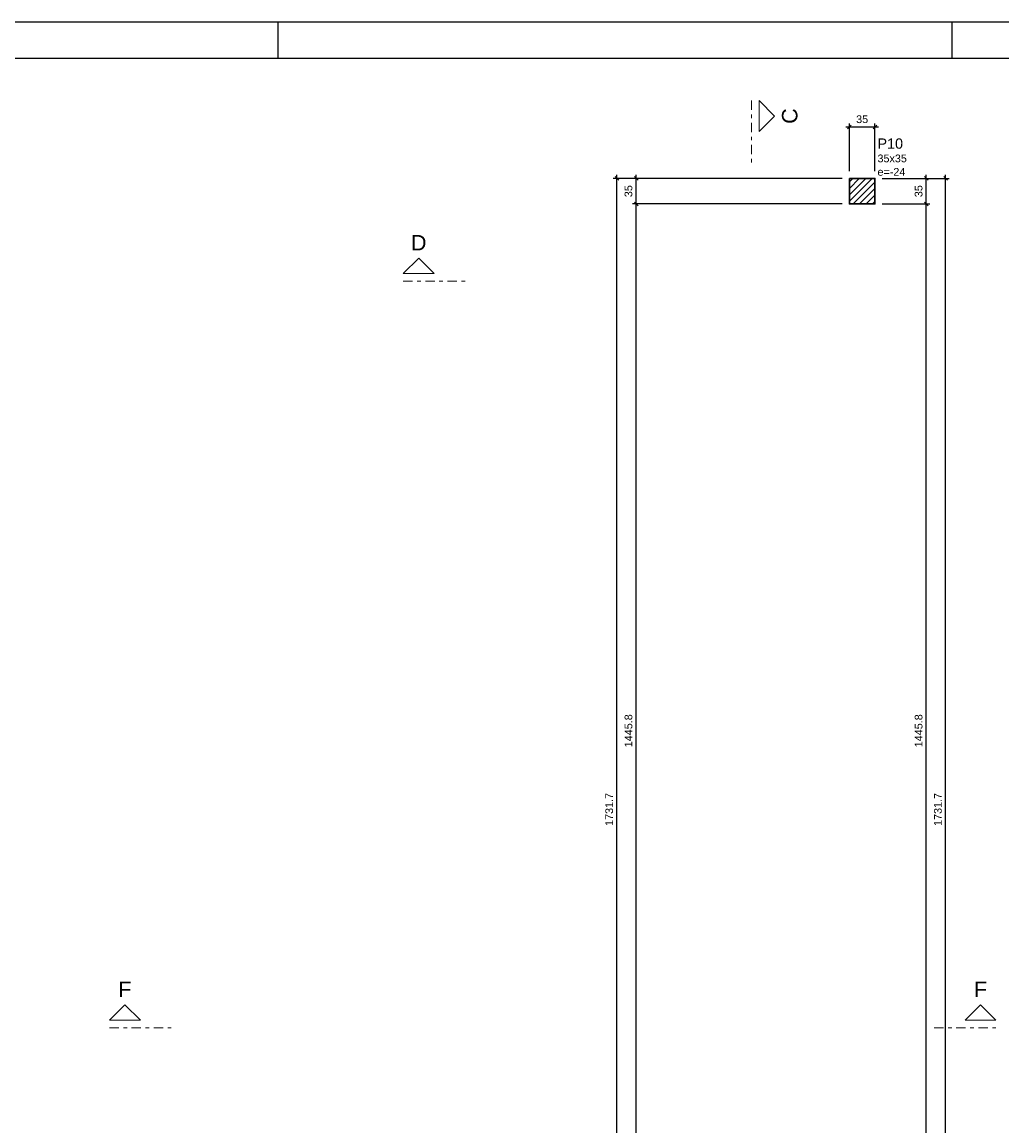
# Model space of a CAD drawing. Header units: millimetres. Extents: x 0 to 84.1, y 0 to 59.4.
# Tile 5 of 6: x 40.1 to 67, y 29.1 to 59.4. Entities that reach past the tile are written whole.
import ezdxf

# ---------------------------------------------------------------- set-up
doc = ezdxf.new("R2010")
doc.units = ezdxf.units.MM
doc.header["$MEASUREMENT"] = 0
doc.linetypes.add('DASHDOT', pattern=[2.54, 1.27, -0.635, 0, -0.635])
doc.linetypes.add('NULL', pattern=[0])
doc.layers.get('0').update_dxf_attribs({"lineweight": 18})
for name, color, linetype, lineweight in [('FO-Cortes', 9, 'DASHDOT', 5), ('FO-Cotas', 5, 'Continuous', 5), ('FO-Hachura pilar que passa', 19, 'Continuous', 5), ('FO-Pilares', 4, 'Continuous', 30), ('FO-Textos dos pilares', 7, 'Continuous', 5)]:
    doc.layers.add(name, color=color, linetype=linetype, lineweight=lineweight)
doc.layers.add('SEDUC_MARF', color=1, linetype='Continuous')
doc.layers.add('SEDUC_MARGG', color=7, linetype='Continuous')
doc.styles.add('Arial', font='txt')
doc.dimstyles.new('UM_50.000000', dxfattribs={"dimtxt": 0.18, "dimasz": 0.1, "dimexe": 0.1, "dimexo": 0.2, "dimgap": 0, "dimtad": 1, "dimtih": 1, "dimtoh": 1, "dimdec": 1, "dimlfac": 50, "dimzin": 0, "dimdsep": 46, "dimtxsty": 'Standard', "dimcen": 0.09, "dimdle": 0.1, "dimadec": 1, "dimazin": 2, "dimtfac": 1, "dimtdec": 4, "dimtofl": 0, "dimtmove": 0, "dimatfit": 3, "dimfxl": 1, "dimtolj": 1, "dimarcsym": 0})

# ---------------------------------------------------------------- blocks, each defined once
blk = doc.blocks.new('_Oblique')
at = {"color": 0, "linetype": 'ByBlock', "lineweight": -2}
blk.add_line((-0.5, -0.5), (0.5, 0.5), dxfattribs=at)
blk = doc.blocks.new('*D9')
at = {"layer": 'Defpoints', "color": 0}
for p in [(63.491, 56.521), (62.791, 55.109), (63.491, 55.109)]:
    blk.add_point(p, dxfattribs=at)
at = {"layer": 'FO-Cotas', "color": 0, "lineweight": -2}
for p, q in [((62.691, 56.521), (63.591, 56.521)), ((62.791, 55.309), (62.791, 56.621)), ((63.491, 55.309), (63.491, 56.621))]:
    blk.add_line(p, q, dxfattribs=at)
at = {"layer": 'FO-Cotas', "color": 0, "lineweight": -2, "xscale": 0.1, "yscale": 0.1, "zscale": 0.1, "rotation": 180}
blk.add_blockref('_Oblique', (62.791, 56.521), dxfattribs=at)
at = {"layer": 'FO-Cotas', "color": 0, "lineweight": -2, "xscale": 0.1, "yscale": 0.1, "zscale": 0.1}
blk.add_blockref('_Oblique', (63.491, 56.521), dxfattribs=at)
at = {"layer": 'FO-Cotas', "color": 7, "insert": (63.141, 56.733), "char_height": 0.2118, "attachment_point": 5, "rotation": 0.0057, "style": 'Arial'}
blk.add_mtext('\\A1;35', dxfattribs=at)
blk = doc.blocks.new('*D20')
at = {"layer": 'Defpoints', "color": 0}
for p in [(56.939, 54.409), (62.791, 54.409), (58.351, 25.494)]:
    blk.add_point(p, dxfattribs=at)
at = {"layer": 'FO-Cotas', "color": 0, "lineweight": -2}
for p, q in [((62.591, 54.409), (56.839, 54.409)), ((56.939, 25.394), (56.939, 54.509)), ((58.151, 25.494), (56.839, 25.494))]:
    blk.add_line(p, q, dxfattribs=at)
at = {"layer": 'FO-Cotas', "color": 0, "lineweight": -2, "xscale": 0.1, "yscale": 0.1, "zscale": 0.1}
for p, rotation in [((56.939, 54.409), 90), ((56.939, 25.494), 270)]:
    blk.add_blockref('_Oblique', p, dxfattribs=dict(at, rotation=rotation))
at = {"layer": 'FO-Cotas', "color": 7, "insert": (56.727, 39.951), "char_height": 0.2118, "attachment_point": 5, "rotation": 90, "style": 'Arial'}
blk.add_mtext('\\A1;1445.8', dxfattribs=at)
blk = doc.blocks.new('*D21')
at = {"layer": 'Defpoints', "color": 0}
for p in [(56.939, 55.109), (62.791, 55.109), (62.791, 54.409)]:
    blk.add_point(p, dxfattribs=at)
at = {"layer": 'FO-Cotas', "color": 0, "lineweight": -2}
for p, q in [((56.939, 54.309), (56.939, 55.209)), ((62.591, 55.109), (56.839, 55.109)), ((62.591, 54.409), (56.839, 54.409))]:
    blk.add_line(p, q, dxfattribs=at)
at = {"layer": 'FO-Cotas', "color": 0, "lineweight": -2, "xscale": 0.1, "yscale": 0.1, "zscale": 0.1}
for p, rotation in [((56.939, 55.109), 90), ((56.939, 54.409), 270)]:
    blk.add_blockref('_Oblique', p, dxfattribs=dict(at, rotation=rotation))
at = {"layer": 'FO-Cotas', "color": 7, "insert": (56.727, 54.759), "char_height": 0.2118, "attachment_point": 5, "rotation": 90, "style": 'Arial'}
blk.add_mtext('\\A1;35', dxfattribs=at)
blk = doc.blocks.new('*D23')
at = {"layer": 'Defpoints', "color": 0}
for p in [(56.409, 55.109), (62.791, 55.109), (58.351, 20.474)]:
    blk.add_point(p, dxfattribs=at)
at = {"layer": 'FO-Cotas', "color": 0, "lineweight": -2}
for p, q in [((56.409, 20.374), (56.409, 55.209)), ((62.591, 55.109), (56.309, 55.109)), ((58.151, 20.474), (56.309, 20.474))]:
    blk.add_line(p, q, dxfattribs=at)
at = {"layer": 'FO-Cotas', "color": 0, "lineweight": -2, "xscale": 0.1, "yscale": 0.1, "zscale": 0.1}
for p, rotation in [((56.409, 55.109), 90), ((56.409, 20.474), 270)]:
    blk.add_blockref('_Oblique', p, dxfattribs=dict(at, rotation=rotation))
at = {"layer": 'FO-Cotas', "color": 7, "insert": (56.198, 37.791), "char_height": 0.2118, "attachment_point": 5, "rotation": 90, "style": 'Arial'}
blk.add_mtext('\\A1;1731.7', dxfattribs=at)
blk = doc.blocks.new('*D28')
at = {"layer": 'Defpoints', "color": 0}
for p in [(63.491, 54.409), (64.903, 54.409), (63.491, 25.494)]:
    blk.add_point(p, dxfattribs=at)
at = {"layer": 'FO-Cotas', "color": 0, "lineweight": -2}
for p, q in [((63.691, 54.409), (65.003, 54.409)), ((64.903, 25.394), (64.903, 54.509)), ((63.691, 25.494), (65.003, 25.494))]:
    blk.add_line(p, q, dxfattribs=at)
at = {"layer": 'FO-Cotas', "color": 0, "lineweight": -2, "xscale": 0.1, "yscale": 0.1, "zscale": 0.1}
for p, rotation in [((64.903, 54.409), 90), ((64.903, 25.494), 270)]:
    blk.add_blockref('_Oblique', p, dxfattribs=dict(at, rotation=rotation))
at = {"layer": 'FO-Cotas', "color": 7, "insert": (64.692, 39.951), "char_height": 0.2118, "attachment_point": 5, "rotation": 90, "style": 'Arial'}
blk.add_mtext('\\A1;1445.8', dxfattribs=at)
blk = doc.blocks.new('*D29')
at = {"layer": 'Defpoints', "color": 0}
for p in [(63.491, 55.109), (64.903, 55.109), (63.491, 54.409)]:
    blk.add_point(p, dxfattribs=at)
at = {"layer": 'FO-Cotas', "color": 0, "lineweight": -2}
for p, q in [((64.903, 54.309), (64.903, 55.209)), ((63.691, 55.109), (65.003, 55.109)), ((63.691, 54.409), (65.003, 54.409))]:
    blk.add_line(p, q, dxfattribs=at)
at = {"layer": 'FO-Cotas', "color": 0, "lineweight": -2, "xscale": 0.1, "yscale": 0.1, "zscale": 0.1}
for p, rotation in [((64.903, 55.109), 90), ((64.903, 54.409), 270)]:
    blk.add_blockref('_Oblique', p, dxfattribs=dict(at, rotation=rotation))
at = {"layer": 'FO-Cotas', "color": 7, "insert": (64.692, 54.759), "char_height": 0.2118, "attachment_point": 5, "rotation": 90, "style": 'Arial'}
blk.add_mtext('\\A1;35', dxfattribs=at)
blk = doc.blocks.new('*D31')
at = {"layer": 'Defpoints', "color": 0}
for p in [(63.491, 55.109), (65.433, 55.109), (63.491, 20.474)]:
    blk.add_point(p, dxfattribs=at)
at = {"layer": 'FO-Cotas', "color": 0, "lineweight": -2}
for p, q in [((65.433, 20.374), (65.433, 55.209)), ((63.691, 55.109), (65.533, 55.109)), ((63.691, 20.474), (65.533, 20.474))]:
    blk.add_line(p, q, dxfattribs=at)
at = {"layer": 'FO-Cotas', "color": 0, "lineweight": -2, "xscale": 0.1, "yscale": 0.1, "zscale": 0.1}
for p, rotation in [((65.433, 55.109), 90), ((65.433, 20.474), 270)]:
    blk.add_blockref('_Oblique', p, dxfattribs=dict(at, rotation=rotation))
at = {"layer": 'FO-Cotas', "color": 7, "insert": (65.221, 37.791), "char_height": 0.2118, "attachment_point": 5, "rotation": 90, "style": 'Arial'}
blk.add_mtext('\\A1;1731.7', dxfattribs=at)

msp = doc.modelspace()

# ---------------------------------------------------------------- hatches: boundary and pattern name
at = {"layer": 'FO-Hachura pilar que passa', "linetype": 'Continuous'}
h = msp.add_hatch(dxfattribs=at)
h.set_pattern_fill('ANSI31', color=19, style=0)
h.paths.add_polyline_path([(62.7914, 55.1087), (62.7914, 54.7587), (62.7914, 54.4087), (63.1414, 54.4087), (63.4914, 54.4087), (63.4914, 54.7587), (63.4914, 55.1087), (63.1414, 55.1087)])

# ---------------------------------------------------------------- linework, layer by layer
at = {"layer": 'FO-Cortes', "ltscale": 0.2}
for p, q in [((60.0992, 57.2439), (60.0992, 55.5495)), ((50.5448, 52.2853), (52.2392, 52.2853)), ((42.48, 31.7976), (44.1744, 31.7976)), ((65.1186, 31.7976), (66.813, 31.7976))]:
    msp.add_line(p, q, dxfattribs=at)
at = {"layer": 'FO-Cortes', "linetype": 'Continuous', "ltscale": 0.2}
for points in [[(60.311, 57.2439), (60.311, 56.3967), (60.7346, 56.8203), (60.311, 57.2439)], [(50.5448, 52.4971), (51.392, 52.4971), (50.9684, 52.9207), (50.5448, 52.4971)], [(42.48, 32.0094), (43.3272, 32.0094), (42.9036, 32.433), (42.48, 32.0094)], [(66.813, 32.0094), (65.9658, 32.0094), (66.3894, 32.433), (66.813, 32.0094)]]:
    msp.add_lwpolyline(points, close=True, dxfattribs=at)
at = {"layer": 'FO-Pilares'}
msp.add_lwpolyline([(62.7914, 55.1087), (62.7914, 54.7587), (62.7914, 54.4087), (63.1414, 54.4087), (63.4914, 54.4087), (63.4914, 54.7587), (63.4914, 55.1087), (63.1414, 55.1087), (62.7914, 55.1087)], close=True, dxfattribs=at)
at = {"layer": 'SEDUC_MARF'}
for p, q in [((47.1, 59.4), (47.1, 58.4)), ((65.6, 59.4), (65.6, 58.4))]:
    msp.add_line(p, q, dxfattribs=at)
msp.add_lwpolyline([(84.1, 59.4), (0, 59.4), (0, 0), (84.1, 0)], close=True, dxfattribs=at)
at = {"layer": 'SEDUC_MARGG'}
msp.add_lwpolyline([(2.5, 1), (83.1, 1), (83.1, 58.4), (2.5, 58.4)], close=True, dxfattribs=at)

# ---------------------------------------------------------------- texts
at = {"layer": 'FO-Cortes', "linetype": 'NULL', "ltscale": 0.2, "insert": (61.3696, 56.8199), "char_height": 0.4236, "width": 0.837715, "attachment_point": 8, "rotation": 90.00021, "line_spacing_factor": 0.798, "style": 'Arial'}
msp.add_mtext('C', dxfattribs=at)
at = {"layer": 'FO-Cortes', "linetype": 'NULL', "ltscale": 0.2, "char_height": 0.4236, "attachment_point": 8, "line_spacing_factor": 0.798, "style": 'Arial'}
for s, insert, width in [('D', (50.9687, 53.1325), 0.837715), ('F', (42.9032, 32.6445), 0.708574), ('F', (66.3889, 32.6445), 0.708574)]:
    msp.add_mtext(s, dxfattribs=dict(at, insert=insert, width=width))
at = {"layer": 'FO-Textos dos pilares', "linetype": 'NULL', "attachment_point": 7, "line_spacing_factor": 0.798, "style": 'Arial'}
for s, insert, char_height, width in [('P10', (63.5622, 55.9209), 0.2824, 1.387852), ('35x35', (63.5622, 55.5496), 0.2118, 1.580273), ('e=-24', (63.5622, 55.1796), 0.2118, 1.499561)]:
    msp.add_mtext(s, dxfattribs=dict(at, insert=insert, char_height=char_height, width=width))

# ---------------------------------------------------------------- dimensions: what is measured, and where the dimension line sits
at = {"layer": 'FO-Cotas'}
dim = msp.add_linear_dim(base=(63.4914, 56.5207), p1=(62.7914, 55.1087), p2=(63.4914, 55.1087), dimstyle='UM_50.000000', override={"dimtxt": 0.2118, "dimasz": 0.1, "dimexe": 0.1, "dimexo": 0.2, "dimtad": 1, "dimtih": 0, "dimtoh": 0, "dimdec": 1, "dimlfac": 50, "dimzin": 8, "dimtxsty": 'Arial', "dimblk": 'Oblique', "dimblk1": 'Oblique', "dimblk2": 'Oblique', "dimsah": 1, "dimdle": 0.1, "dimse1": 0, "dimse2": 0, "dimclrt": 7, "dimadec": 1, "dimazin": 3, "dimtmove": 2, "dimldrblk": 'Oblique'}, dxfattribs=at)
dim.commit()
dim.dimension.update_dxf_attribs({"geometry": '*D9', "text_midpoint": (63.1414, 56.7325), "dimtype": 160, "text_rotation": 0.00573})
for base, p1, p2, picture, middle in [((56.4093, 55.1087), (58.3508, 20.4739), (62.7914, 55.1087), '*D23', (56.1975, 37.7913)), ((56.9388, 55.1087), (62.7914, 54.4087), (62.7914, 55.1087), '*D21', (56.727, 54.7587)), ((65.4329, 55.1087), (63.4912, 20.4739), (63.4914, 55.1087), '*D31', (65.2211, 37.7913)), ((64.9034, 55.1087), (63.4914, 54.4087), (63.4914, 55.1087), '*D29', (64.6916, 54.7587)), ((56.9388, 54.4087), (58.3508, 25.4935), (62.7914, 54.4087), '*D20', (56.727, 39.9511)), ((64.9034, 54.4087), (63.4912, 25.4935), (63.4914, 54.4087), '*D28', (64.6916, 39.9511))]:
    dim = msp.add_linear_dim(base=base, p1=p1, p2=p2, angle=90, dimstyle='UM_50.000000', override={"dimtxt": 0.2118, "dimasz": 0.1, "dimexe": 0.1, "dimexo": 0.2, "dimtad": 1, "dimtih": 0, "dimtoh": 0, "dimdec": 1, "dimlfac": 50, "dimzin": 8, "dimtxsty": 'Arial', "dimblk": 'Oblique', "dimblk1": 'Oblique', "dimblk2": 'Oblique', "dimsah": 1, "dimdle": 0.1, "dimse1": 0, "dimse2": 0, "dimclrt": 7, "dimadec": 1, "dimazin": 3, "dimtmove": 2, "dimldrblk": 'Oblique'}, dxfattribs=at)
    dim.commit()
    dim.dimension.update_dxf_attribs({"geometry": picture, "text_midpoint": middle, "dimtype": 160, "text_rotation": 90})

doc.saveas('drawing.dxf')
